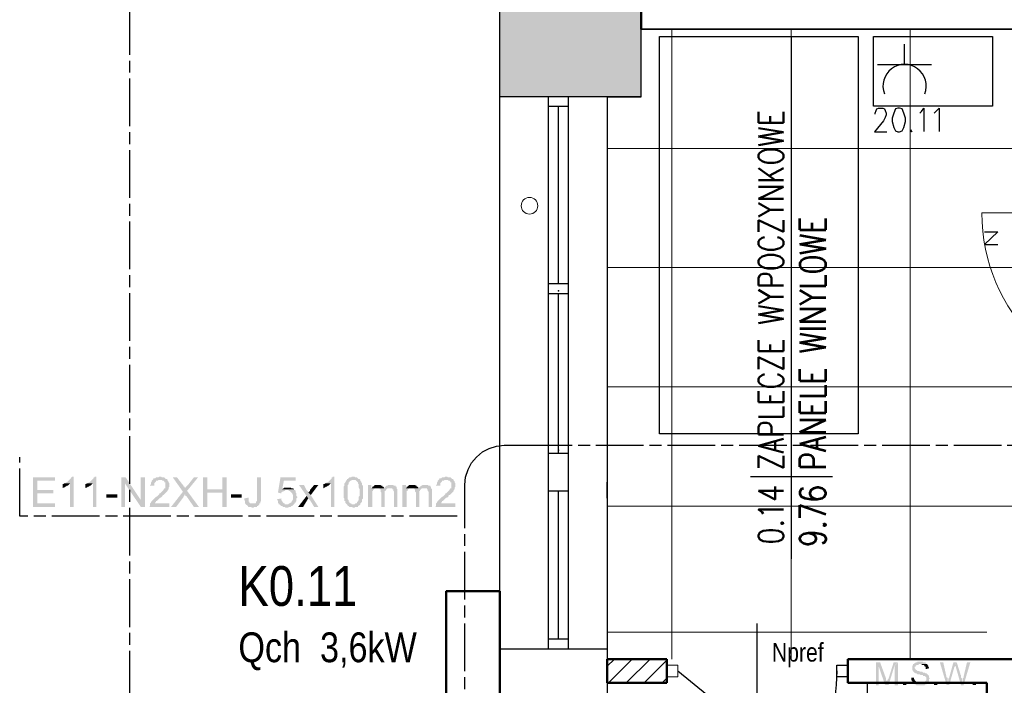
# Model space of a CAD drawing. Header units: millimetres. Extents: x 282377 to 1404227, y -783705 to 1038705.
# Tile 20 of 243: x 375232 to 375728, y 7498 to 7833. Entities that reach past the tile are written whole.
import ezdxf
from ezdxf.enums import TextEntityAlignment as Align

# ---------------------------------------------------------------- set-up
doc = ezdxf.new("R2010")
doc.units = ezdxf.units.MM
doc.linetypes.add('ACAD_ISO08W100', pattern=[36, 24, -3, 6, -3])
doc.layers.add('!!ELEKTRYKA', color=7, linetype='Continuous')
doc.layers.add('WYPOSAŻENIE GARAŻU', color=253, linetype='Continuous', lineweight=5)
doc.styles.add('BIKTS', font='bikromsw.shx', dxfattribs={"width": 0.85})
doc.styles.add('ROMANS', font='romans', dxfattribs={"width": 0.7})
doc.styles.get("Standard").update_dxf_attribs({"font": 'arial.ttf'})

# ---------------------------------------------------------------- blocks, each defined once
blk = doc.blocks.new('jamb')
blk.add_lwpolyline([(-0.5, -0.5), (-0.5, 0.5), (0.5, 0.5), (0.5, -0.5)], close=True)
blk = doc.blocks.new('A$C6b6b2cc1')
at = {"color": 5, "lineweight": 20}
for p, q in [((17.9, 91), (29.9, 91)), ((17.9, 0), (29.9, 0))]:
    blk.add_line(p, q, dxfattribs=at)
for p, q in [((20.9, 85.5), (20.9, 91)), ((20.9, 91), (26.9, 91)), ((26.9, 91), (26.9, 85.5)), ((26.9, 85.5), (20.9, 85.5))]:
    blk.add_line(p, q)
at = {"color": 0, "extrusion": (0, 0, -1)}
blk.add_line((23.9, 5.5), (75.47, 69.26), dxfattribs=at)
at = {"extrusion": (0, 0, -1)}
blk.add_line((56.49, 45.5), (0, 45.5), dxfattribs=at)
at = {"color": 0, "extrusion": (0, 0, -1)}
blk.add_arc((-23.9, -4.5), 90, 90, 124.9595, dxfattribs=at)
at = {"layer": 'WYPOSAŻENIE GARAŻU', "color": 240, "true_color": 0xed1f24, "xscale": 5.5, "yscale": 5.999999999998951, "zscale": 5.5, "rotation": 90}
blk.add_blockref('jamb', (23.9, 2.75), dxfattribs=at)
blk = doc.blocks.new('dr1h901')
at = {"color": 7}
blk.add_line((-0.5, 0), (-0.5, 1), dxfattribs=at)
blk.add_line((0, 0.3622), (0, -0.2655))
blk.add_arc((-0.5, 0), 1, 0, 90, dxfattribs=at)
blk = doc.blocks.new('A$Cb1b4349b')
at = {"layer": 'WYPOSAŻENIE GARAŻU', "color": 240, "true_color": 0xed1f24, "xscale": 5.5, "yscale": 5.999999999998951, "zscale": 5.5, "rotation": 90}
for p in [(23.9, 98.25), (23.9, 2.75)]:
    blk.add_blockref('jamb', p, dxfattribs=at)
at = {"layer": 'WYPOSAŻENIE GARAŻU', "color": 1, "xscale": -90, "yscale": 90, "zscale": -90, "rotation": 270}
blk.add_blockref('dr1h901', (23.9, 50.5), dxfattribs=at)
blk = doc.blocks.new('bikmet')
blk.add_line((0, 1.65), (0, -1.65))
at = {"style": 'ROMANS', "width": 0.8}
blk.add_attdef('NRPOM', text='', height=1, dxfattribs=at).set_placement((-0.333, 0.333), align=Align.RIGHT)
blk.add_attdef('NWAPOM', (0.25, 0.333), '', height=1, dxfattribs=at)
blk.add_attdef('RAREA', text='', height=1.042, dxfattribs=at).set_placement((-0.333, -0.333), align=Align.TOP_RIGHT)
blk.add_attdef('PODLOGA', text='', height=1.042, dxfattribs=at).set_placement((0.25, -0.333), align=Align.TOP_LEFT)

msp = doc.modelspace()

# ---------------------------------------------------------------- hatches: boundary and pattern name
at = {"layer": '!!ELEKTRYKA'}
h = msp.add_hatch(color=252, dxfattribs=at)
h.dxf.hatch_style = 1
h.paths.add_polyline_path([(375544.73, 7840.62), (375473.73, 7840.62), (375473.73, 7794.12), (375527.73, 7794.12), (375544.73, 7794.12)])
at = {"layer": '!!ELEKTRYKA', "linetype": 'ACAD_ISO08W100', "true_color": 0x950000}
for points in [[(375249.84, 7602.53), (375238.84, 7602.53), (375238.84, 7587.71), (375249.84, 7587.71), (375249.84, 7589.41), (375240.95, 7589.41), (375240.95, 7594.49), (375249, 7594.49), (375249, 7596.18), (375240.95, 7596.18), (375240.95, 7600.84), (375249.84, 7600.84)], [(375259.16, 7602.95), (375258.31, 7602.95), (375258.31, 7602.53), (375257.89, 7602.53), (375257.89, 7602.11), (375257.46, 7601.68), (375257.04, 7601.26), (375257.04, 7601.26), (375256.62, 7600.84), (375256.19, 7600.41), (375256.19, 7600.41), (375255.77, 7599.99), (375255.35, 7599.99), (375254.92, 7599.57), (375257.46, 7599.57), (375257.46, 7587.71), (375259.16, 7587.71)], [(375270.59, 7602.95), (375269.74, 7602.95), (375269.74, 7602.53), (375269.32, 7602.53), (375269.32, 7602.11), (375268.89, 7601.68), (375268.47, 7601.26), (375268.47, 7601.26), (375268.05, 7600.84), (375267.62, 7600.41), (375267.62, 7600.41), (375267.2, 7599.99), (375266.78, 7599.99), (375266.35, 7599.57), (375268.89, 7599.57), (375268.89, 7587.71), (375270.59, 7587.71)], [(375285.4, 7602.53), (375283.29, 7602.53), (375283.29, 7587.71), (375284.98, 7587.71), (375284.98, 7599.57)], [(375306.57, 7601.26), (375302.76, 7601.26), (375303.61, 7601.26), (375304.03, 7600.84), (375304.45, 7600.84), (375304.88, 7600.41), (375304.88, 7600.41), (375304.88, 7599.99), (375305.3, 7599.99), (375305.3, 7599.57), (375305.3, 7599.14), (375305.3, 7598.72), (375305.3, 7598.3), (375305.3, 7597.87), (375305.3, 7597.45), (375305.3, 7597.03), (375304.88, 7597.03), (375304.45, 7596.6), (375304.45, 7596.18), (375304.45, 7596.18), (375304.03, 7595.76), (375303.61, 7595.33), (375303.61, 7595.33), (375303.18, 7594.91), (375302.76, 7594.49), (375302.34, 7594.49), (375302.34, 7594.06), (375301.91, 7593.64), (375301.49, 7593.22), (375301.07, 7592.79), (375300.64, 7592.79), (375300.22, 7592.37), (375299.8, 7591.95), (375299.8, 7591.95), (375299.37, 7591.52), (375298.95, 7591.1), (375298.95, 7591.1), (375298.53, 7590.68), (375298.53, 7590.25), (375298.1, 7590.25), (375298.1, 7589.83), (375297.68, 7589.41), (375297.68, 7588.98), (375297.68, 7588.98), (375297.68, 7588.56), (375297.68, 7588.14), (375297.26, 7587.71), (375307.42, 7587.71), (375307.42, 7589.41), (375300.22, 7589.41), (375300.22, 7589.41), (375300.22, 7589.83), (375300.64, 7590.25), (375300.64, 7590.68), (375301.07, 7590.68), (375301.07, 7590.68), (375301.49, 7591.1), (375301.49, 7591.1), (375301.91, 7591.52), (375302.34, 7591.95), (375302.76, 7592.37), (375303.18, 7592.37), (375303.61, 7592.79), (375304.03, 7593.22), (375304.03, 7593.64), (375304.45, 7593.64), (375304.88, 7594.06), (375305.3, 7594.49), (375305.3, 7594.49), (375305.72, 7594.91), (375305.72, 7594.91), (375305.72, 7594.91), (375306.15, 7595.33), (375306.57, 7595.76), (375306.57, 7596.18), (375306.99, 7596.6), (375306.99, 7597.03), (375306.99, 7597.03), (375306.99, 7597.45), (375307.42, 7597.87), (375307.42, 7598.3), (375307.42, 7598.72), (375307.42, 7598.72), (375307.42, 7599.14), (375307.42, 7599.57), (375306.99, 7599.99), (375306.99, 7600.41), (375306.99, 7600.41), (375306.57, 7600.84)], [(375302.76, 7602.95), (375302.34, 7602.95), (375301.91, 7602.53), (375300.64, 7602.53), (375300.22, 7602.11), (375299.8, 7602.11), (375299.37, 7602.11), (375299.37, 7601.68), (375298.95, 7601.26), (375298.95, 7601.26), (375298.53, 7600.84), (375298.53, 7600.41), (375298.1, 7599.99), (375298.1, 7599.57), (375298.1, 7599.14), (375297.68, 7598.72), (375297.68, 7598.3), (375299.8, 7598.3), (375299.8, 7598.72), (375299.8, 7599.14), (375299.8, 7599.57), (375300.22, 7599.99), (375300.22, 7599.99), (375300.64, 7600.41), (375300.64, 7600.84), (375301.07, 7600.84), (375301.49, 7600.84), (375301.91, 7601.26), (375302.34, 7601.26), (375302.76, 7601.26), (375306.57, 7601.26), (375306.15, 7601.68), (375306.15, 7601.68), (375305.72, 7601.68), (375305.3, 7602.11), (375305.3, 7602.11), (375304.88, 7602.53), (375304.45, 7602.53), (375304.03, 7602.53), (375303.61, 7602.53), (375303.18, 7602.95)], [(375311.23, 7602.53), (375309.11, 7602.53), (375314.19, 7595.33), (375315.04, 7594.06), (375315.46, 7593.64), (375315.46, 7593.22), (375315.89, 7593.22), (375319.7, 7587.71), (375322.24, 7587.71), (375316.31, 7595.76), (375315.46, 7597.03), (375315.46, 7597.03), (375315.04, 7597.45), (375315.04, 7597.87), (375314.62, 7597.87), (375314.62, 7598.3), (375314.19, 7598.72)], [(375321.81, 7602.53), (375319.7, 7602.53), (375316.73, 7598.72), (375316.31, 7598.3), (375315.89, 7597.87), (375315.89, 7597.87), (375315.46, 7597.45), (375315.46, 7597.03), (375316.31, 7595.76)], [(375326.47, 7602.53), (375324.35, 7602.53), (375324.35, 7587.71), (375326.47, 7587.71), (375326.47, 7594.91), (375334.09, 7594.91), (375326.47, 7596.6)], [(375336.21, 7602.53), (375334.09, 7602.53), (375334.09, 7596.6), (375326.47, 7596.6), (375334.09, 7594.91), (375334.09, 7587.71), (375336.21, 7587.71)], [(375353.56, 7602.53), (375351.45, 7602.53), (375351.45, 7590.68), (375351.45, 7590.68), (375351.02, 7590.25), (375351.02, 7589.83), (375350.6, 7589.41), (375350.6, 7589.41), (375350.18, 7589.41), (375349.75, 7589.41), (375349.33, 7589.41), (375352.72, 7589.41), (375353.14, 7589.41), (375353.14, 7589.41), (375353.14, 7589.83), (375353.14, 7590.25), (375353.56, 7590.68), (375353.56, 7591.1), (375353.56, 7591.52), (375353.56, 7591.95), (375353.56, 7592.37)], [(375370.92, 7602.53), (375363.3, 7602.53), (375362.03, 7594.91), (375363.72, 7594.49), (375363.72, 7594.91), (375364.15, 7595.33), (375364.57, 7595.33), (375364.99, 7595.76), (375364.99, 7595.76), (375364.99, 7595.76), (375365.42, 7595.76), (375365.84, 7596.18), (375366.26, 7596.18), (375370.07, 7596.18), (375370.07, 7596.6), (375364.15, 7596.6), (375364.99, 7600.84), (375370.92, 7600.84)], [(375390.39, 7602.95), (375389.55, 7602.95), (375389.55, 7602.53), (375389.12, 7602.53), (375389.12, 7602.11), (375388.7, 7601.68), (375388.28, 7601.26), (375388.28, 7601.26), (375387.85, 7600.84), (375387.43, 7600.41), (375387.43, 7600.41), (375387.01, 7599.99), (375386.58, 7599.99), (375386.16, 7599.57), (375388.7, 7599.57), (375388.7, 7587.71), (375390.39, 7587.71)], [(375396.74, 7601.26), (375396.32, 7600.84), (375396.32, 7600.41), (375395.9, 7600.41), (375395.9, 7599.99), (375395.47, 7599.57), (375395.47, 7599.14), (375395.47, 7599.14), (375395.47, 7598.72), (375395.47, 7598.3), (375395.05, 7597.87), (375395.05, 7597.45), (375395.05, 7597.03), (375395.05, 7596.6), (375395.05, 7596.18), (375395.05, 7595.76), (375395.05, 7594.91), (375395.05, 7594.91), (375395.05, 7594.49), (375395.05, 7593.64), (375395.05, 7593.22), (375395.05, 7592.79), (375395.05, 7592.37), (375395.47, 7591.95), (375395.47, 7591.52), (375395.47, 7591.1), (375395.47, 7590.68), (375395.9, 7590.68), (375395.9, 7590.25), (375395.9, 7589.83), (375396.32, 7589.41), (375396.32, 7589.41), (375396.74, 7588.98), (375396.74, 7588.98), (375397.17, 7588.56), (375397.17, 7588.14), (375397.59, 7588.14), (375398.01, 7587.71), (375398.44, 7587.71), (375398.86, 7587.71), (375399.28, 7587.71), (375399.71, 7587.29), (375400.13, 7587.29), (375400.13, 7587.29), (375400.55, 7587.29), (375400.98, 7587.71), (375401.4, 7587.71), (375401.82, 7587.71), (375402.25, 7587.71), (375402.25, 7588.14), (375402.67, 7588.14), (375402.67, 7588.56), (375403.09, 7588.56), (375403.52, 7588.98), (375400.13, 7588.98), (375399.71, 7588.98), (375399.28, 7588.98), (375399.28, 7588.98), (375398.86, 7589.41), (375398.44, 7589.41), (375398.01, 7589.83), (375398.01, 7590.25), (375398.01, 7590.25), (375397.59, 7590.25), (375397.59, 7590.68), (375397.59, 7591.1), (375397.17, 7591.52), (375397.17, 7591.52), (375397.17, 7591.95), (375397.17, 7592.37), (375397.17, 7592.79), (375397.17, 7593.64), (375397.17, 7594.06), (375397.17, 7594.49), (375397.17, 7594.91), (375397.17, 7595.33), (375397.17, 7596.18), (375397.17, 7596.6), (375397.17, 7597.03), (375397.17, 7597.45), (375397.17, 7597.87), (375397.17, 7598.3), (375397.17, 7598.72), (375397.59, 7599.14), (375397.59, 7599.57), (375397.59, 7599.57), (375397.59, 7599.99), (375398.01, 7599.99), (375398.01, 7600.41), (375398.44, 7600.84), (375398.86, 7600.84), (375399.28, 7601.26), (375399.71, 7601.26), (375400.13, 7601.26)], [(375400.13, 7602.95), (375400.13, 7602.95), (375399.28, 7602.95), (375398.86, 7602.53), (375398.86, 7602.53), (375398.44, 7602.53), (375398.01, 7602.53), (375397.59, 7602.11), (375397.17, 7601.68), (375397.17, 7601.68), (375396.74, 7601.68), (375396.74, 7601.26), (375400.13, 7601.26), (375400.13, 7601.26), (375400.55, 7601.26), (375400.98, 7601.26), (375401.4, 7600.84), (375401.4, 7600.84), (375401.82, 7600.41), (375402.25, 7599.99), (375402.25, 7599.99), (375402.25, 7599.57), (375402.25, 7599.57), (375402.67, 7599.14), (375402.67, 7598.72), (375402.67, 7598.72), (375402.67, 7598.3), (375402.67, 7597.87), (375402.67, 7597.45), (375403.09, 7596.6), (375403.09, 7596.18), (375403.09, 7595.76), (375403.09, 7594.91), (375403.09, 7594.91), (375403.09, 7594.49), (375403.09, 7594.06), (375403.09, 7593.22), (375402.67, 7592.79), (375402.67, 7592.37), (375402.67, 7591.95), (375402.67, 7591.52), (375402.67, 7591.1), (375402.67, 7591.1), (375402.25, 7590.68), (375402.25, 7590.25), (375402.25, 7590.25), (375401.82, 7590.25), (375401.82, 7589.83), (375401.4, 7589.41), (375400.98, 7589.41), (375400.55, 7588.98), (375400.55, 7588.98), (375400.13, 7588.98), (375403.52, 7588.98), (375403.52, 7589.41), (375403.94, 7589.83), (375403.94, 7589.83), (375404.36, 7590.25), (375404.36, 7590.68), (375404.36, 7591.1), (375404.36, 7591.1), (375404.36, 7591.52), (375404.79, 7591.95), (375404.79, 7592.37), (375404.79, 7592.79), (375404.79, 7593.22), (375404.79, 7593.64), (375404.79, 7594.06), (375404.79, 7594.49), (375404.79, 7594.91), (375404.79, 7595.33), (375404.79, 7595.76), (375404.79, 7596.18), (375404.79, 7596.6), (375404.79, 7597.03), (375404.79, 7597.45), (375404.79, 7597.87), (375404.79, 7598.3), (375404.36, 7598.72), (375404.36, 7599.14), (375404.36, 7599.57), (375403.94, 7599.99), (375403.94, 7600.41), (375403.94, 7600.41), (375403.52, 7600.84), (375403.52, 7601.26), (375403.09, 7601.68), (375402.67, 7601.68), (375402.25, 7602.11), (375402.25, 7602.11), (375401.82, 7602.53), (375401.82, 7602.53), (375401.4, 7602.53), (375400.98, 7602.53), (375400.55, 7602.95)], [(375450.51, 7601.26), (375446.7, 7601.26), (375447.55, 7601.26), (375447.97, 7600.84), (375448.39, 7600.84), (375448.82, 7600.41), (375448.82, 7600.41), (375448.82, 7599.99), (375449.24, 7599.99), (375449.24, 7599.57), (375449.24, 7599.14), (375449.24, 7598.72), (375449.24, 7598.3), (375449.24, 7597.87), (375449.24, 7597.45), (375449.24, 7597.03), (375448.82, 7597.03), (375448.39, 7596.6), (375448.39, 7596.18), (375448.39, 7596.18), (375447.97, 7595.76), (375447.55, 7595.33), (375447.55, 7595.33), (375447.12, 7594.91), (375446.7, 7594.49), (375446.28, 7594.49), (375446.28, 7594.06), (375445.85, 7593.64), (375445.43, 7593.22), (375445.01, 7592.79), (375444.58, 7592.79), (375444.16, 7592.37), (375443.74, 7591.95), (375443.74, 7591.95), (375443.31, 7591.52), (375442.89, 7591.1), (375442.89, 7591.1), (375442.47, 7590.68), (375442.47, 7590.25), (375442.04, 7590.25), (375442.04, 7589.83), (375441.62, 7589.41), (375441.62, 7588.98), (375441.62, 7588.98), (375441.62, 7588.56), (375441.62, 7588.14), (375441.19, 7587.71), (375451.36, 7587.71), (375451.36, 7589.41), (375444.16, 7589.41), (375444.16, 7589.41), (375444.16, 7589.83), (375444.58, 7590.25), (375444.58, 7590.68), (375445.01, 7590.68), (375445.01, 7590.68), (375445.43, 7591.1), (375445.43, 7591.1), (375445.85, 7591.52), (375446.28, 7591.95), (375446.7, 7592.37), (375447.12, 7592.37), (375447.55, 7592.79), (375447.97, 7593.22), (375447.97, 7593.64), (375448.39, 7593.64), (375448.82, 7594.06), (375449.24, 7594.49), (375449.24, 7594.49), (375449.66, 7594.91), (375449.66, 7594.91), (375449.66, 7594.91), (375450.09, 7595.33), (375450.51, 7595.76), (375450.51, 7596.18), (375450.93, 7596.6), (375450.93, 7597.03), (375450.93, 7597.03), (375450.93, 7597.45), (375451.36, 7597.87), (375451.36, 7598.3), (375451.36, 7598.72), (375451.36, 7598.72), (375451.36, 7599.14), (375451.36, 7599.57), (375450.93, 7599.99), (375450.93, 7600.41), (375450.93, 7600.41), (375450.51, 7600.84)], [(375446.7, 7602.95), (375446.28, 7602.95), (375445.85, 7602.53), (375444.58, 7602.53), (375444.16, 7602.11), (375443.74, 7602.11), (375443.31, 7602.11), (375443.31, 7601.68), (375442.89, 7601.26), (375442.89, 7601.26), (375442.47, 7600.84), (375442.47, 7600.41), (375442.04, 7599.99), (375442.04, 7599.57), (375442.04, 7599.14), (375441.62, 7598.72), (375441.62, 7598.3), (375443.74, 7598.3), (375443.74, 7598.72), (375443.74, 7599.14), (375443.74, 7599.57), (375444.16, 7599.99), (375444.16, 7599.99), (375444.58, 7600.41), (375444.58, 7600.84), (375445.01, 7600.84), (375445.43, 7600.84), (375445.85, 7601.26), (375446.28, 7601.26), (375446.7, 7601.26), (375450.51, 7601.26), (375450.09, 7601.68), (375450.09, 7601.68), (375449.66, 7601.68), (375449.24, 7602.11), (375449.24, 7602.11), (375448.82, 7602.53), (375448.39, 7602.53), (375447.97, 7602.53), (375447.55, 7602.53), (375447.12, 7602.95)], [(375254.92, 7599.57), (375254.5, 7599.57), (375254.08, 7599.14), (375253.65, 7599.14), (375253.65, 7597.03), (375254.08, 7597.45), (375254.08, 7597.45), (375254.5, 7597.45), (375254.92, 7597.87), (375255.35, 7597.87), (375255.77, 7598.3), (375255.77, 7598.3), (375256.19, 7598.3), (375256.62, 7598.72), (375257.04, 7599.14), (375257.04, 7599.14), (375257.46, 7599.57)], [(375266.35, 7599.57), (375265.93, 7599.57), (375265.51, 7599.14), (375265.08, 7599.14), (375265.08, 7597.03), (375265.51, 7597.45), (375265.51, 7597.45), (375265.93, 7597.45), (375266.35, 7597.87), (375266.78, 7597.87), (375267.2, 7598.3), (375267.2, 7598.3), (375267.62, 7598.3), (375268.05, 7598.72), (375268.47, 7599.14), (375268.47, 7599.14), (375268.89, 7599.57)], [(375367.11, 7597.45), (375364.99, 7597.45), (375364.99, 7597.03), (375364.57, 7597.03), (375364.15, 7596.6), (375370.07, 7596.6), (375369.65, 7597.03), (375369.23, 7597.03), (375368.8, 7597.03), (375368.38, 7597.45), (375367.96, 7597.45), (375367.96, 7597.45), (375367.53, 7597.45)], [(375370.07, 7596.18), (375366.26, 7596.18), (375367.11, 7596.18), (375367.53, 7595.76), (375367.96, 7595.76), (375367.96, 7595.76), (375368.38, 7595.33), (375368.8, 7594.91), (375368.8, 7594.91), (375369.23, 7594.49), (375369.23, 7594.49), (375369.23, 7594.06), (375369.65, 7593.64), (375369.65, 7593.22), (375369.65, 7592.79), (375369.65, 7592.79), (375369.65, 7592.37), (375369.65, 7591.95), (375369.65, 7591.52), (375369.23, 7591.1), (375369.23, 7590.68), (375368.8, 7590.25), (375368.8, 7589.83), (375368.8, 7589.83), (375368.38, 7589.83), (375367.96, 7589.41), (375367.53, 7589.41), (375367.11, 7588.98), (375366.69, 7588.98), (375366.26, 7588.98), (375370.07, 7588.98), (375370.5, 7589.41), (375370.5, 7589.41), (375370.5, 7589.83), (375370.92, 7589.83), (375370.92, 7590.25), (375371.34, 7590.68), (375371.34, 7591.1), (375371.34, 7591.52), (375371.34, 7591.95), (375371.77, 7592.37), (375371.77, 7592.79), (375371.77, 7592.79), (375371.34, 7593.22), (375371.34, 7593.64), (375371.34, 7594.06), (375371.34, 7594.49), (375370.92, 7594.91), (375370.92, 7595.33), (375370.92, 7595.76), (375370.5, 7596.18)], [(375375.15, 7598.72), (375372.61, 7598.72), (375376.42, 7593.22), (375377.27, 7591.95), (375378.12, 7591.1), (375380.23, 7587.71), (375382.35, 7587.71), (375378.54, 7593.64), (375377.27, 7594.91), (375377.27, 7594.91), (375377.27, 7595.33), (375376.85, 7595.76), (375376.42, 7596.18)], [(375382.35, 7598.72), (375380.23, 7598.72), (375378.12, 7596.18), (375378.12, 7595.76), (375377.69, 7595.33), (375377.69, 7595.33), (375377.27, 7594.91), (375378.54, 7593.64)], [(375386.16, 7599.57), (375385.74, 7599.57), (375385.31, 7599.14), (375384.89, 7599.14), (375384.89, 7597.03), (375385.31, 7597.45), (375385.31, 7597.45), (375385.74, 7597.45), (375386.16, 7597.87), (375386.58, 7597.87), (375387.01, 7598.3), (375387.01, 7598.3), (375387.43, 7598.3), (375387.85, 7598.72), (375388.28, 7599.14), (375388.28, 7599.14), (375388.7, 7599.57)], [(375409.02, 7598.72), (375407.33, 7598.72), (375407.33, 7587.71), (375409.44, 7587.71), (375409.44, 7593.22), (375409.44, 7593.64), (375409.44, 7594.06), (375409.44, 7594.49), (375409.44, 7594.91), (375409.44, 7595.33), (375409.44, 7595.76), (375409.87, 7595.76), (375409.87, 7596.18), (375410.29, 7596.6), (375410.71, 7597.03), (375410.71, 7597.03), (375409.02, 7597.03)], [(375412.41, 7598.72), (375410.71, 7598.72), (375410.29, 7598.3), (375410.29, 7598.3), (375409.87, 7597.87), (375409.44, 7597.87), (375409.44, 7597.45), (375411.98, 7597.03), (375411.98, 7597.03), (375412.41, 7597.03), (375412.83, 7597.03), (375413.25, 7597.03), (375415.37, 7597.03), (375415.37, 7597.03), (375415.37, 7597.45), (375414.95, 7597.87), (375414.52, 7597.87), (375414.52, 7598.3), (375414.1, 7598.3), (375413.68, 7598.72), (375413.25, 7598.72), (375412.83, 7598.72)], [(375415.79, 7597.45), (375415.37, 7597.03), (375413.25, 7597.03), (375413.25, 7596.6), (375413.68, 7596.6), (375413.68, 7596.18), (375413.68, 7595.76), (375413.68, 7595.33), (375414.1, 7594.91), (375414.1, 7587.71), (375415.79, 7587.71), (375415.79, 7594.06), (375415.79, 7594.06), (375415.79, 7594.91), (375415.79, 7595.33), (375415.79, 7595.76), (375416.22, 7595.76), (375416.22, 7596.18), (375416.64, 7596.6), (375416.64, 7596.6), (375416.64, 7596.6), (375417.06, 7597.03), (375417.49, 7597.03), (375417.91, 7597.03), (375418.33, 7597.03)], [(375418.76, 7598.72), (375417.49, 7598.72), (375417.06, 7598.3), (375416.64, 7598.3), (375416.22, 7597.87), (375415.79, 7597.45), (375415.79, 7597.45), (375418.33, 7597.03), (375418.76, 7597.03), (375419.18, 7597.03), (375419.6, 7597.03), (375419.6, 7596.6), (375420.03, 7596.6), (375420.03, 7596.18), (375420.03, 7595.76), (375420.45, 7595.33), (375420.45, 7594.91), (375420.45, 7594.49), (375420.45, 7587.71), (375422.14, 7587.71), (375422.14, 7595.33), (375422.14, 7595.33), (375422.14, 7595.76), (375422.14, 7596.18), (375422.14, 7596.6), (375421.72, 7597.03), (375421.72, 7597.45), (375421.72, 7597.87), (375421.3, 7597.87), (375421.3, 7598.3), (375420.87, 7598.3), (375420.45, 7598.3), (375420.03, 7598.72), (375419.6, 7598.72), (375419.18, 7598.72)], [(375426.38, 7598.72), (375424.68, 7598.72), (375424.68, 7587.71), (375426.8, 7587.71), (375426.8, 7593.22), (375426.8, 7593.64), (375426.8, 7594.06), (375426.8, 7594.49), (375426.8, 7594.91), (375426.8, 7595.33), (375426.8, 7595.76), (375427.22, 7595.76), (375427.22, 7596.18), (375427.65, 7596.6), (375428.07, 7597.03), (375428.07, 7597.03), (375426.38, 7597.03)], [(375429.76, 7598.72), (375428.07, 7598.72), (375427.65, 7598.3), (375427.65, 7598.3), (375427.22, 7597.87), (375426.8, 7597.87), (375426.8, 7597.45), (375429.34, 7597.03), (375429.34, 7597.03), (375429.76, 7597.03), (375430.19, 7597.03), (375430.61, 7597.03), (375432.73, 7597.03), (375432.73, 7597.03), (375432.73, 7597.45), (375432.3, 7597.87), (375431.88, 7597.87), (375431.88, 7598.3), (375431.46, 7598.3), (375431.03, 7598.72), (375430.61, 7598.72), (375430.19, 7598.72)], [(375433.15, 7597.45), (375432.73, 7597.03), (375430.61, 7597.03), (375430.61, 7596.6), (375431.03, 7596.6), (375431.03, 7596.18), (375431.03, 7595.76), (375431.03, 7595.33), (375431.46, 7594.91), (375431.46, 7587.71), (375433.15, 7587.71), (375433.15, 7594.06), (375433.15, 7594.06), (375433.15, 7594.91), (375433.15, 7595.33), (375433.15, 7595.76), (375433.57, 7595.76), (375433.57, 7596.18), (375434, 7596.6), (375434, 7596.6), (375434, 7596.6), (375434.42, 7597.03), (375434.84, 7597.03), (375435.27, 7597.03), (375435.69, 7597.03)], [(375436.11, 7598.72), (375434.84, 7598.72), (375434.42, 7598.3), (375434, 7598.3), (375433.57, 7597.87), (375433.15, 7597.45), (375433.15, 7597.45), (375435.69, 7597.03), (375436.11, 7597.03), (375436.54, 7597.03), (375436.96, 7597.03), (375436.96, 7596.6), (375437.38, 7596.6), (375437.38, 7596.18), (375437.38, 7595.76), (375437.81, 7595.33), (375437.81, 7594.91), (375437.81, 7594.49), (375437.81, 7587.71), (375439.5, 7587.71), (375439.5, 7595.33), (375439.5, 7595.33), (375439.5, 7595.76), (375439.5, 7596.18), (375439.5, 7596.6), (375439.08, 7597.03), (375439.08, 7597.45), (375439.08, 7597.87), (375438.65, 7597.87), (375438.65, 7598.3), (375438.23, 7598.3), (375437.81, 7598.3), (375437.38, 7598.72), (375436.96, 7598.72), (375436.54, 7598.72)], [(375314.19, 7595.33), (375308.26, 7587.71), (375310.8, 7587.71), (375314.62, 7592.79), (375314.62, 7592.79), (375314.62, 7593.22), (375315.04, 7593.64), (375315.04, 7594.06)], [(375347.21, 7592.37), (375345.1, 7591.95), (375345.1, 7591.1), (375345.52, 7590.68), (375345.52, 7590.25), (375345.52, 7589.83), (375345.52, 7589.41), (375345.94, 7588.98), (375345.94, 7588.98), (375346.37, 7588.56), (375346.37, 7588.56), (375346.79, 7588.14), (375346.79, 7588.14), (375347.21, 7587.71), (375347.64, 7587.71), (375348.06, 7587.71), (375348.48, 7587.71), (375348.91, 7587.29), (375349.33, 7587.29), (375349.75, 7587.29), (375350.18, 7587.71), (375350.6, 7587.71), (375351.02, 7587.71), (375351.45, 7587.71), (375351.45, 7588.14), (375351.87, 7588.14), (375351.87, 7588.14), (375352.29, 7588.56), (375352.72, 7588.98), (375352.72, 7589.41), (375349.33, 7589.41), (375349.33, 7589.41), (375348.91, 7589.41), (375348.48, 7589.41), (375348.06, 7589.41), (375347.64, 7589.83), (375347.64, 7589.83), (375347.64, 7590.25), (375347.21, 7590.25), (375347.21, 7590.68), (375347.21, 7591.1), (375347.21, 7591.52)], [(375363.72, 7591.95), (375361.61, 7591.52), (375361.61, 7591.52), (375361.61, 7591.1), (375362.03, 7590.68), (375362.03, 7590.25), (375362.03, 7589.83), (375362.45, 7589.41), (375362.45, 7588.98), (375362.88, 7588.98), (375363.3, 7588.56), (375363.3, 7588.56), (375363.72, 7588.14), (375364.15, 7588.14), (375364.57, 7587.71), (375364.57, 7587.71), (375364.99, 7587.71), (375365.42, 7587.71), (375365.84, 7587.29), (375366.26, 7587.29), (375366.69, 7587.29), (375367.11, 7587.29), (375367.53, 7587.71), (375367.96, 7587.71), (375367.96, 7587.71), (375368.38, 7587.71), (375368.8, 7588.14), (375369.23, 7588.14), (375369.65, 7588.56), (375369.65, 7588.56), (375370.07, 7588.98), (375366.26, 7588.98), (375366.26, 7588.98), (375365.84, 7588.98), (375365.42, 7588.98), (375365.42, 7589.41), (375364.99, 7589.41), (375364.57, 7589.83), (375364.57, 7589.83), (375364.15, 7590.25), (375364.15, 7590.68), (375363.72, 7591.1), (375363.72, 7591.52)], [(375665.1, 7509.4), (375662.97, 7509.4), (375662.97, 7497.97), (375664.25, 7497.97), (375664.25, 7507.71)], [(375665.06, 7509.41), (375664.21, 7507.71), (375667.57, 7497.98), (375668.43, 7499.67), (375668.43, 7499.67), (375668.43, 7500.09), (375668.43, 7500.09), (375668, 7500.52), (375668, 7500.94), (375668, 7501.36)], [(375673.94, 7509.41), (375671.81, 7509.41), (375669.3, 7501.37), (375669.3, 7501.37), (375668.87, 7500.94), (375668.87, 7500.94), (375668.87, 7500.52), (375668.44, 7500.09), (375668.44, 7499.67), (375668.44, 7499.67), (375667.59, 7497.98), (375669.3, 7497.98), (375672.23, 7507.71)], [(375685.02, 7509.83), (375685.02, 7509.83), (375684.59, 7509.83), (375684.16, 7509.83), (375683.74, 7509.83), (375683.74, 7509.4), (375683.31, 7509.4), (375682.89, 7509.4), (375682.89, 7509.4), (375682.46, 7508.98), (375682.04, 7508.98), (375682.04, 7508.55), (375681.61, 7508.55), (375681.61, 7508.13), (375681.61, 7508.13), (375681.19, 7507.71), (375681.19, 7507.71), (375681.19, 7507.29), (375681.19, 7506.86), (375681.19, 7506.44), (375681.19, 7506.44), (375681.19, 7506.02), (375681.19, 7505.59), (375681.19, 7505.59), (375681.61, 7505.17), (375681.61, 7505.17), (375681.61, 7504.74), (375682.04, 7504.74), (375682.04, 7504.32), (375682.46, 7504.32), (375682.89, 7503.9), (375682.89, 7503.9), (375682.89, 7503.9), (375683.31, 7503.9), (375683.31, 7503.9), (375683.74, 7503.48), (375684.16, 7503.48), (375684.59, 7503.48), (375685.02, 7503.48), (375685.44, 7503.05), (375685.82, 7503.05), (375685.82, 7503.05), (375686.24, 7503.05), (375686.67, 7503.05), (375686.67, 7502.63), (375687.1, 7502.63), (375687.52, 7502.63), (375687.52, 7502.63), (375687.95, 7502.2), (375687.95, 7502.2), (375687.95, 7502.2), (375688.37, 7501.78), (375688.37, 7501.36), (375688.37, 7500.94), (375688.37, 7500.94), (375688.37, 7500.51), (375688.37, 7500.51), (375687.95, 7500.09), (375687.95, 7500.09), (375687.52, 7499.67), (375687.52, 7499.67), (375687.1, 7499.24), (375686.67, 7499.24), (375686.67, 7499.24), (375686.24, 7499.24), (375685.82, 7499.24), (375685.44, 7499.24), (375681.61, 7499.24), (375682.04, 7498.82), (375682.04, 7498.82), (375682.46, 7498.39), (375682.46, 7498.39), (375682.89, 7498.39), (375682.89, 7498.39), (375683.31, 7497.97), (375683.74, 7497.97), (375683.74, 7497.97), (375684.16, 7497.97), (375684.59, 7497.97), (375685.02, 7497.97), (375685.44, 7497.97), (375685.44, 7497.97), (375685.44, 7497.97), (375685.82, 7497.97), (375686.24, 7497.97), (375686.67, 7497.97), (375687.1, 7497.97), (375687.1, 7497.97), (375687.52, 7497.97), (375687.95, 7498.39), (375687.95, 7498.39), (375688.37, 7498.39), (375688.37, 7498.39), (375688.8, 7498.82), (375688.8, 7498.82), (375689.22, 7499.24), (375689.22, 7499.67), (375689.65, 7499.67), (375689.65, 7500.09), (375689.65, 7500.51), (375689.65, 7500.51), (375689.65, 7500.94), (375690.07, 7501.36), (375690.07, 7501.36), (375689.65, 7501.78), (375689.65, 7502.2), (375689.65, 7502.2), (375689.65, 7502.63), (375689.22, 7503.05), (375689.22, 7503.05), (375688.8, 7503.48), (375688.8, 7503.48), (375688.37, 7503.9), (375688.37, 7503.9), (375687.95, 7503.9), (375687.95, 7503.9), (375687.52, 7504.32), (375687.52, 7504.32), (375687.1, 7504.32), (375686.67, 7504.32), (375686.67, 7504.32), (375686.24, 7504.74), (375685.82, 7504.74), (375685.44, 7504.74), (375685.02, 7504.74), (375684.59, 7505.17), (375684.16, 7505.17), (375683.74, 7505.17), (375683.74, 7505.17), (375683.31, 7505.59), (375683.31, 7505.59), (375682.89, 7505.59), (375682.89, 7505.59), (375682.89, 7506.02), (375682.46, 7506.44), (375682.46, 7506.86), (375682.46, 7506.86), (375682.46, 7507.29), (375682.89, 7507.29), (375682.89, 7507.71), (375683.31, 7507.71), (375683.31, 7508.13), (375683.74, 7508.13), (375683.74, 7508.13), (375684.16, 7508.13), (375684.59, 7508.55), (375685.02, 7508.55), (375685.44, 7508.55), (375688.8, 7508.55), (375688.37, 7508.55), (375688.37, 7508.98), (375687.95, 7508.98), (375687.95, 7509.4), (375687.52, 7509.4), (375687.52, 7509.4), (375687.1, 7509.4), (375686.67, 7509.4), (375686.67, 7509.83), (375686.24, 7509.83), (375685.82, 7509.83), (375685.44, 7509.83)], [(375688.8, 7508.56), (375685.39, 7508.56), (375685.39, 7508.56), (375685.82, 7508.56), (375686.25, 7508.13), (375686.67, 7508.13), (375686.67, 7508.13), (375687.1, 7508.13), (375687.1, 7507.71), (375687.52, 7507.71), (375687.52, 7507.29), (375687.95, 7507.29), (375687.95, 7506.87), (375687.95, 7506.44), (375687.95, 7506.02), (375689.65, 7506.44), (375689.65, 7506.44), (375689.65, 7506.44), (375689.65, 7506.87), (375689.22, 7507.29), (375689.22, 7507.71), (375689.22, 7507.71), (375688.8, 7508.13), (375688.8, 7508.13)], [(375696.82, 7509.41), (375695.12, 7509.41), (375698.52, 7497.98), (375699.37, 7499.67), (375698.95, 7499.67), (375698.95, 7500.1), (375698.95, 7500.52), (375698.95, 7500.52), (375698.95, 7500.94), (375698.95, 7501.37), (375698.95, 7501.79), (375698.52, 7501.79)], [(375703.6, 7509.41), (375701.9, 7509.41), (375699.78, 7501.79), (375699.78, 7501.79), (375699.78, 7501.36), (375699.35, 7501.36), (375699.35, 7500.94), (375699.35, 7500.52), (375699.35, 7500.1), (375699.35, 7499.67), (375698.51, 7497.98), (375699.78, 7497.98), (375702.33, 7506.87), (375702.33, 7506.87), (375702.33, 7507.29), (375702.75, 7507.29), (375702.75, 7507.71), (375702.75, 7508.14)], [(375703.63, 7509.4), (375702.78, 7508.13), (375702.78, 7508.13), (375702.78, 7508.13), (375702.78, 7507.71), (375703.21, 7507.29), (375703.21, 7506.86), (375705.75, 7497.97), (375706.18, 7499.66), (375706.18, 7499.66), (375706.18, 7500.09), (375706.18, 7500.51), (375706.18, 7500.94), (375706.18, 7500.94), (375706.18, 7501.36), (375705.75, 7501.78), (375705.75, 7502.2), (375705.75, 7502.2), (375705.75, 7502.63), (375705.75, 7503.05), (375705.33, 7503.47), (375705.33, 7503.9)], [(375710.42, 7509.4), (375708.72, 7509.4), (375707.02, 7502.2), (375707.02, 7501.78), (375706.6, 7501.36), (375706.6, 7500.94), (375706.6, 7500.94), (375706.6, 7500.51), (375706.6, 7500.09), (375706.6, 7499.66), (375706.18, 7499.66), (375705.75, 7497.97), (375707.02, 7497.97)], [(375682.05, 7501.78), (375680.77, 7501.78), (375680.77, 7501.36), (375680.77, 7500.93), (375680.77, 7500.93), (375680.77, 7500.51), (375681.2, 7500.09), (375681.2, 7500.09), (375681.2, 7499.67), (375681.62, 7499.24), (375681.62, 7499.24), (375685.41, 7499.24), (375685.41, 7499.24), (375685.03, 7499.24), (375684.6, 7499.24), (375684.18, 7499.24), (375684.18, 7499.24), (375683.75, 7499.67), (375683.75, 7499.67), (375683.32, 7499.67), (375682.9, 7500.09), (375682.9, 7500.09), (375682.47, 7500.51), (375682.47, 7500.51), (375682.47, 7500.93), (375682.05, 7500.93), (375682.05, 7501.36)]]:
    msp.add_hatch(color=14, dxfattribs=at).paths.add_polyline_path(points)
at = {"layer": '!!ELEKTRYKA', "lineweight": 18}
h = msp.add_hatch(dxfattribs=at)
h.set_pattern_fill('LINE', color=252, scale=2, angle=45)
h.set_pattern_definition([(45, (324786.384, 41907.945), (-4.49012806, 4.49012806), [])])
h.paths.add_polyline_path([(375557.73, 7511.12), (375527.73, 7511.12), (375527.73, 7499.12), (375557.73, 7499.12)])

# ---------------------------------------------------------------- linework, layer by layer
at = {"layer": '!!ELEKTRYKA', "color": 252}
for p, q in [((375473.73, 7478.12), (375473.73, 9640.62)), ((375544.73, 7794.12), (375544.73, 7840.62)), ((375544.73, 7828.12), (376074.23, 7828.12)), ((375620.5, 7561.51), (375620.5, 7823.92)), ((375661.63, 7824.38), (375721.63, 7824.38)), ((375661.63, 7789.38), (375661.63, 7824.38)), ((375721.63, 7824.38), (375721.63, 7789.38)), ((375527.73, 7794.12), (375473.73, 7794.12)), ((375498.23, 7516.12), (375498.23, 7794.12)), ((375508.23, 7794.12), (375498.23, 7794.12)), ((375508.23, 7516.12), (375508.23, 7794.12)), ((375544.73, 7794.12), (375527.73, 7794.12)), ((375527.73, 7794.12), (375527.73, 7478.12)), ((375527.73, 7794.12), (375544.73, 7794.12)), ((375508.23, 7789.12), (375498.23, 7789.12)), ((375503.23, 7699.87), (375503.23, 7789.12)), ((375721.63, 7789.38), (375661.63, 7789.38)), ((375508.23, 7699.87), (375498.23, 7699.87)), ((375508.23, 7694.87), (375498.23, 7694.87)), ((375503.23, 7614.62), (375503.23, 7694.87)), ((375508.23, 7614.62), (375498.23, 7614.62)), ((375508.23, 7595.62), (375498.23, 7595.62)), ((375503.23, 7521.12), (375503.23, 7595.62)), ((375527.73, 7592.12), (375527.73, 7600.12)), ((375508.23, 7521.12), (375498.23, 7521.12)), ((375527.73, 7516.12), (375473.73, 7516.12)), ((375527.73, 7516.12), (375527.73, 7511.12)), ((375658.73, 7224.62), (375658.73, 7499.12))]:
    msp.add_line(p, q, dxfattribs=at)
at = {"layer": '!!ELEKTRYKA', "color": 252, "lineweight": 50}
for p, q in [((375544.73, 7840.12), (375544.73, 7828.12)), ((375527.73, 7511.12), (375557.73, 7511.12)), ((375527.73, 7511.12), (375527.73, 7499.12)), ((375557.73, 7499.12), (375557.73, 7511.12)), ((375648.73, 7511.12), (375738.73, 7511.12)), ((375648.73, 7499.12), (375648.73, 7511.12)), ((375527.73, 7499.12), (375557.73, 7499.12)), ((375648.73, 7499.12), (375718.73, 7499.12)), ((375718.73, 7205.12), (375718.73, 7499.12))]:
    msp.add_line(p, q, dxfattribs=at)
at = {"layer": '!!ELEKTRYKA', "color": 252, "lineweight": 15, "ltscale": 15}
for p, q in [((375560.23, 7828.12), (375560.23, 7511.12)), ((375620.23, 7828.12), (375620.23, 7511.12)), ((375680.23, 7828.12), (375680.23, 7511.12)), ((375800.23, 7768.12), (375527.73, 7768.12)), ((375800.23, 7708.12), (375527.73, 7708.12)), ((375800.23, 7648.12), (375527.73, 7648.12)), ((375900.73, 7588.12), (375527.73, 7588.12)), ((375718.73, 7524.62), (375527.73, 7524.62))]:
    msp.add_line(p, q, dxfattribs=at)
at = {"layer": '!!ELEKTRYKA', "color": 7, "linetype": 'ACAD_ISO08W100', "lineweight": -3}
msp.add_lwpolyline([(375287.44, 10471.13), (379117.44, 10471.13), (379117.44, 6411.25), (375287.44, 6411.25)], close=True, dxfattribs=at)
at = {"layer": '!!ELEKTRYKA', "color": 252}
for points in [[(375544.73, 7840.12), (376074.23, 7840.12), (376074.23, 7828.12), (375544.73, 7828.12)], [(375653.94, 7624.38), (375553.94, 7624.38), (375553.94, 7824.38), (375653.94, 7824.38)]]:
    msp.add_lwpolyline(points, close=True, dxfattribs=at)
at = {"layer": '!!ELEKTRYKA', "color": 202, "linetype": 'Continuous', "lineweight": -3, "true_color": 0xa500dd}
for points in [[(375677.35, 7810.41), (375677.35, 7820.57)], [(375663.8, 7810.41), (375690.9, 7810.41)]]:
    msp.add_lwpolyline(points, dxfattribs=at)
at = {"layer": '!!ELEKTRYKA', "color": 192, "linetype": 'ACAD_ISO08W100', "lineweight": -3, "true_color": 0x6d00dd}
for points in [[(375662.57, 7785.42), (375662.57, 7785.84), (375662.99, 7787.11), (375663.42, 7787.96), (375664.27, 7788.39), (375666.36, 7788.39), (375667.21, 7787.96), (375667.64, 7787.11), (375668.06, 7785.84), (375668.06, 7785), (375667.64, 7783.73), (375666.78, 7782.03), (375662.14, 7776.53), (375668.49, 7776.53)], [(375684.98, 7785.85), (375685.83, 7786.7), (375687.11, 7788.39), (375687.11, 7776.54)], [(375692.16, 7785.85), (375693.01, 7786.7), (375694.71, 7788.39), (375694.71, 7776.54)], [(375680.78, 7777.37), (375680.36, 7776.95), (375680.78, 7776.53), (375681.21, 7776.95)]]:
    msp.add_lwpolyline(points, dxfattribs=at)
msp.add_lwpolyline([(375674.02, 7788.38), (375672.75, 7787.96), (375671.89, 7785.84), (375671.04, 7783.3), (375671.04, 7781.61), (375671.89, 7778.65), (375672.75, 7776.95), (375674.02, 7776.53), (375674.83, 7776.53), (375676.11, 7776.95), (375676.96, 7778.65), (375677.81, 7781.61), (375677.81, 7783.3), (375676.96, 7785.84), (375676.11, 7787.96), (375674.83, 7788.38)], close=True, dxfattribs=at)
at = {"layer": '!!ELEKTRYKA', "color": 172, "linetype": 'ACAD_ISO08W100', "lineweight": -3, "true_color": 0x0000b8}
msp.add_lwpolyline([(375717.55, 7726.16), (375724.33, 7726.16), (375717.55, 7719.81), (375724.33, 7719.81)], dxfattribs=at)
at = {"layer": '!!ELEKTRYKA', "color": 14, "linetype": 'ACAD_ISO08W100', "lineweight": -3, "true_color": 0x950000}
for points in [[(375455.99, 7433.03), (375455.99, 7598.83), (375456.41, 7602.64), (375457.68, 7606.45), (375459.38, 7609.84), (375461.92, 7612.8), (375464.88, 7615.34), (375468.27, 7617.04), (375472.08, 7618.31), (375475.89, 7618.73), (375486.05, 7618.73)], [(375486.05, 7618.73), (376086.3, 7618.73)], [(375452.2, 7583.06), (375232.06, 7583.06), (375232.06, 7612.69)]]:
    msp.add_lwpolyline(points, dxfattribs=at)
at = {"layer": '!!ELEKTRYKA', "color": 6, "linetype": 'Continuous', "lineweight": 50, "ltscale": 50}
msp.add_lwpolyline([(375473.73, 7545.28), (375473.73, 7461.28), (375446.73, 7461.28), (375446.73, 7545.28)], close=True, dxfattribs=at)
at = {"layer": '!!ELEKTRYKA', "color": 252, "lineweight": 20}
msp.add_circle((375488.61, 7739.25), 4.17, dxfattribs=at)
at = {"layer": '!!ELEKTRYKA', "color": 202, "linetype": 'Continuous', "lineweight": -3, "true_color": 0xa500dd}
msp.add_arc((375677.36, 7799.5), 10.89, 338.9382, 201.0618, dxfattribs=at)
at = {"layer": '!!ELEKTRYKA', "color": 252}
for p in [(375503.23, 7696.45), (375503.23, 7696.45), (375503.23, 7696.45), (375503.23, 7696.45), (375503.23, 7616.28), (375503.23, 7616.28), (375503.23, 7616.28), (375503.23, 7616.28)]:
    msp.add_point(p, dxfattribs=at)
at = {"layer": '!!ELEKTRYKA', "color": 14, "linetype": 'ACAD_ISO08W100', "lineweight": -3, "true_color": 0x950000}
for points in [[(375285.4, 7602.53), (375284.98, 7599.57), (375293.02, 7591.1), (375293.02, 7587.71)], [(375293.02, 7602.53), (375293.02, 7587.71), (375295.14, 7602.53), (375295.14, 7587.71)], [(375409.44, 7597.45), (375409.02, 7597.03), (375411.98, 7597.03)], [(375426.8, 7597.45), (375426.38, 7597.03), (375429.34, 7597.03)], [(375275.67, 7592.37), (375275.67, 7594.06), (375281.17, 7592.37), (375281.17, 7594.06)], [(375338.32, 7592.37), (375338.32, 7594.06), (375343.83, 7592.37), (375343.83, 7594.06)], [(375376.42, 7593.22), (375372.19, 7587.71), (375377.27, 7591.95), (375374.73, 7587.71)], [(375673.99, 7509.41), (375672.28, 7507.71), (375673.99, 7497.97), (375672.28, 7497.97)], [(375676.49, 7497.98), (375676.49, 7499.67), (375678.2, 7497.98), (375678.2, 7499.67)], [(375692.16, 7497.98), (375692.16, 7499.67), (375693.86, 7497.98), (375693.86, 7499.67)], [(375711.62, 7497.98), (375711.62, 7499.67), (375713.31, 7497.98), (375713.31, 7499.67)]]:
    msp.add_solid(points, dxfattribs=at)

# ---------------------------------------------------------------- block references
at = {"layer": '!!ELEKTRYKA', "color": 252, "xscale": 12.5, "yscale": 12.5, "zscale": 12.5, "rotation": 90}
msp.add_blockref('bikmet', (375620.5, 7602.93), dxfattribs=at).add_auto_attribs({'NRPOM': '0.14', 'NWAPOM': 'ZAPLECZE WYPOCZYNKOWE', 'RAREA': '9.76', 'PODLOGA': 'PANELE WINYLOWE'})
at = {"layer": '!!ELEKTRYKA', "color": 252, "lineweight": 20}
for name, p, rotation in [('A$Cb1b4349b', (375830.13, 7741.12), 180), ('A$C6b6b2cc1', (375557.73, 7529.01), 270)]:
    msp.add_blockref(name, p, dxfattribs=dict(at, rotation=rotation))

# ---------------------------------------------------------------- texts
at = {"layer": '!!ELEKTRYKA', "color": 6, "lineweight": 15, "insert": (375342.12, 7557.88), "char_height": 20, "width": 158.2809, "attachment_point": 1}
msp.add_mtext('{\\fArial Narrow|b0|i0|c238|p34;K0.11\\P\\H0.75x;Qch  3,6kW}', dxfattribs=at)
at = {"layer": '!!ELEKTRYKA', "color": 252, "insert": (375610.57, 7519.22), "char_height": 9.375, "width": 793.7526, "attachment_point": 1, "style": 'BIKTS'}
msp.add_mtext('Npref', dxfattribs=at)

doc.saveas('drawing.dxf')
